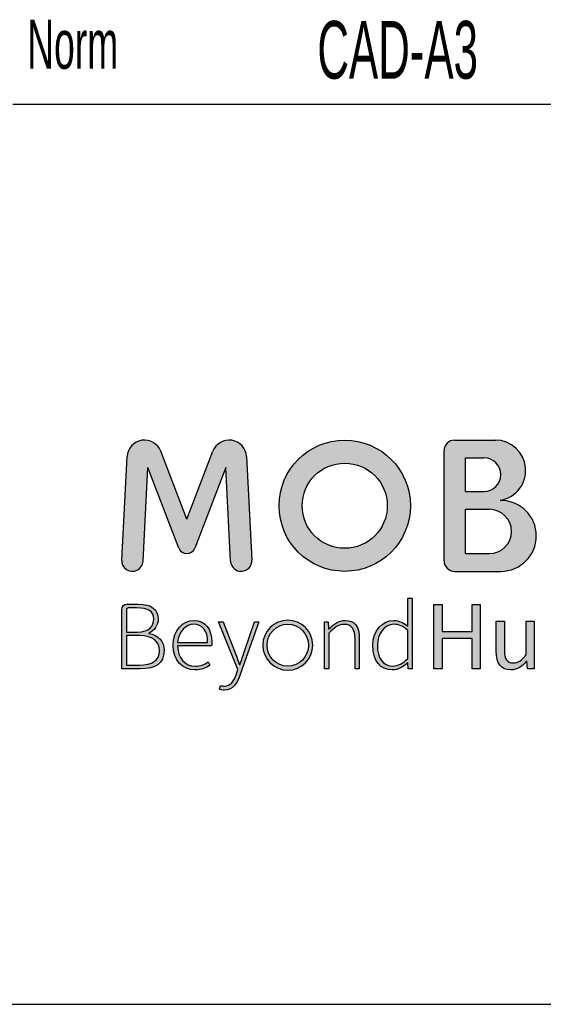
# Model space of a CAD drawing. Header units: millimetres. Extents: x 11 to 411, y 5 to 292.
# Tile 3 of 9: x 277 to 296, y 5 to 41. Entities that reach past the tile are written whole.
import ezdxf

# ---------------------------------------------------------------- set-up
doc = ezdxf.new("R2010")
doc.units = ezdxf.units.MM
doc.linetypes.add('CENTERX2', pattern=[20.319999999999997, 12.7, -2.54, 2.54, -2.54])
doc.layers.add('1', color=7, linetype='Continuous')
doc.styles.add('SLDTEXTSTYLE2', font='TXT', dxfattribs={"width": 0.567})

msp = doc.modelspace()

# ---------------------------------------------------------------- hatches: boundary and pattern name
at = {"layer": '1'}
h = msp.add_hatch(color=156, dxfattribs=at)
edge = h.paths.add_edge_path(flags=0)
edge.add_arc((280.9735827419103, 21.42730552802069), 0.3900000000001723, 176.9999999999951, 357.0000000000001)
edge.add_line((281.3630482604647, 21.40689450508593), (281.543251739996, 24.84538172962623))
edge.add_line((281.543251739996, 24.84538172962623), (282.6787587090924, 21.88728494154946))
edge.add_arc((282.9676084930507, 21.99816398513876), 0.309400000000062, 200.9999999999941, 339.000000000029)
edge.add_line((283.256458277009, 21.88728494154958), (284.391965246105, 24.84538172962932))
edge.add_line((284.391965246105, 24.84538172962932), (284.5721687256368, 21.4068945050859))
edge.add_arc((284.9616342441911, 21.42730552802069), 0.3900000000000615, 183.0000000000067, 363.000000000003)
edge.add_line((285.3510997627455, 21.44771655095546), (285.1520940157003, 25.24497241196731))
edge.add_arc((284.5172652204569, 25.21170244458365), 0.6356999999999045, 3.000000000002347, 158.9999999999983)
edge.add_line((283.9237881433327, 25.43951695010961), (282.9676084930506, 22.94858379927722))
edge.add_line((282.9676084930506, 22.94858379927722), (282.0114288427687, 25.43951695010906))
edge.add_arc((281.4179517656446, 25.21170244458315), 0.6356999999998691, 21.00000000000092, 176.9999999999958)
edge.add_line((280.7831229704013, 25.24497241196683), (280.5841172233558, 21.44771655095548))
h = msp.add_hatch(color=156, dxfattribs=at)
edge = h.paths.add_edge_path(flags=0)
edge.add_arc((288.7526084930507, 23.44230552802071), 2.40499999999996, 0, 360)
edge = h.paths.add_edge_path(flags=0)
edge.add_arc((288.7526084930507, 23.44230552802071), 1.559999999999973, 0, 360)
h = msp.add_hatch(color=156, dxfattribs=at)
edge = h.paths.add_edge_path(flags=0)
edge.add_arc((294.4726084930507, 22.33730552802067), 1.299999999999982, 270.0000000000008, 449.9999999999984)
edge.add_arc((294.4726084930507, 23.64380552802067), 0.006500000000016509, 100.20362805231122, 270.000000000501, ccw=False)
edge.add_arc((294.2753007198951, 24.73999775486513), 1.107307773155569, 280.2036280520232, 450.0000000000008)
edge.add_line((294.2753007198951, 25.8473055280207), (292.7826084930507, 25.8473055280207))
edge.add_arc((292.7826084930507, 25.4573055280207), 0.3900000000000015, 90, 180)
edge.add_line((292.3926084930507, 25.4573055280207), (292.3926084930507, 21.42730552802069))
edge.add_arc((292.7826084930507, 21.42730552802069), 0.3900000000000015, 180, 270.0000000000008)
edge.add_line((292.7826084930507, 21.03730552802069), (294.4726084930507, 21.03730552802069))
edge = h.paths.add_edge_path(flags=0)
edge.add_line((293.1726084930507, 25.19730552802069), (293.8551084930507, 25.19730552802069))
edge.add_arc((293.8551084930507, 24.57980552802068), 0.6175000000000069, -90.0000000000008, 89.9999999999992, ccw=False)
edge.add_line((293.8551084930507, 23.96230552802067), (293.1726084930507, 23.96230552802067))
edge.add_line((293.1726084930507, 23.96230552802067), (293.1726084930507, 25.19730552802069))
edge = h.paths.add_edge_path(flags=0)
edge.add_line((293.1726084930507, 23.31230552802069), (294.0501084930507, 23.31230552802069))
edge.add_arc((294.0501084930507, 22.49980552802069), 0.8124999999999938, -90.0000000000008, 89.9999999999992, ccw=False)
edge.add_line((294.0501084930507, 21.6873055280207), (293.1726084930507, 21.6873055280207))
edge.add_line((293.1726084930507, 21.6873055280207), (293.1726084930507, 23.31230552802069))
h = msp.add_hatch(color=156, dxfattribs=at)
edge = h.paths.add_edge_path(flags=0)
edge.add_spline(control_points=[(290.5470900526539, 19.2353888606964), (290.1370593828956, 19.2353888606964), (289.7809868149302, 18.88293046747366), (289.7809868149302, 18.32543128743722)], knot_values=[10, 10, 10, 10, 11, 11, 11, 11], weights=[1, 1, 1, 1], degree=3, periodic=0)
edge.add_spline(control_points=[(289.7809868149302, 18.32543128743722), (289.7809868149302, 17.74278559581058), (290.0615180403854, 17.42265115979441), (290.4967461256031, 17.42265115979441)], knot_values=[9, 9, 9, 9, 10, 10, 10, 10], weights=[1, 1, 1, 1], degree=3, periodic=0)
edge.add_spline(control_points=[(290.4967461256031, 17.42265115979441), (290.7269334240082, 17.42265115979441), (290.9175175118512, 17.54853642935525), (291.0578085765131, 17.6888274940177)], knot_values=[8, 8, 8, 8, 9, 9, 9, 9], weights=[1, 1, 1, 1], degree=3, periodic=0)
edge.add_line((291.0578085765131, 17.6888274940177), (291.0686001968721, 17.6888274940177))
edge.add_line((291.0686001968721, 17.6888274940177), (291.083005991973, 17.46581764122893))
edge.add_line((291.083005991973, 17.46581764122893), (291.2196828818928, 17.46581764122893))
edge.add_line((291.2196828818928, 17.46581764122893), (291.2196828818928, 20.05183602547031))
edge.add_line((291.2196828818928, 20.05183602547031), (291.0614227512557, 20.05183602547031))
edge.add_line((291.0614227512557, 20.05183602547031), (291.0614227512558, 19.3396908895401))
edge.add_line((291.0614227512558, 19.3396908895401), (291.0686001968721, 19.02317062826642))
edge.add_spline(control_points=[(291.068600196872, 19.02317062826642), (290.895985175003, 19.15623334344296), (290.7556941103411, 19.2353888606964), (290.5470900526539, 19.2353888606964)], knot_values=[0, 0, 0, 0, 1, 1, 1, 1], weights=[1, 1, 1, 1], degree=3, periodic=0)
edge = h.paths.add_edge_path(flags=0)
edge.add_spline(control_points=[(290.5183293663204, 17.56294222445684), (290.1514651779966, 17.56294222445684), (289.9500385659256, 17.86861996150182), (289.9500385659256, 18.32543128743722)], knot_values=[4, 4, 4, 4, 5, 5, 5, 5], weights=[1, 1, 1, 1], degree=3, periodic=0)
edge.add_spline(control_points=[(289.9500385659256, 18.32543128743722), (289.9500385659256, 18.76060846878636), (290.2126007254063, 19.09509779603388), (290.5578816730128, 19.09509779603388)], knot_values=[3, 3, 3, 3, 4, 4, 4, 4], weights=[1, 1, 1, 1], degree=3, periodic=0)
edge.add_spline(control_points=[(290.5578816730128, 19.09509779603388), (290.7269334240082, 19.09509779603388), (290.8779652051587, 19.03396224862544), (291.0614227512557, 18.87213884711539)], knot_values=[2, 2, 2, 2, 3, 3, 3, 3], weights=[1, 1, 1, 1], degree=3, periodic=0)
edge.add_line((291.0614227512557, 18.87213884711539), (291.0614227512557, 17.84708762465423))
edge.add_spline(control_points=[(291.0614227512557, 17.84708762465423), (290.8779652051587, 17.66363007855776), (290.7089134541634, 17.56294222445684), (290.5183293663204, 17.56294222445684)], knot_values=[0, 0, 0, 0, 1, 1, 1, 1], weights=[1, 1, 1, 1], degree=3, periodic=0)
h = msp.add_hatch(color=156, dxfattribs=at)
edge = h.paths.add_edge_path(flags=0)
edge.add_spline(control_points=[(281.274579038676, 17.46581764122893), (281.8104949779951, 17.46581764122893), (282.1330792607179, 17.6385611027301), (282.1330792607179, 18.1371030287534)], knot_values=[6, 6, 6, 6, 7, 7, 7, 7], weights=[1, 1, 1, 1], degree=3, periodic=0)
edge.add_spline(control_points=[(282.1330792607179, 18.1371030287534), (282.1330792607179, 18.46441491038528), (281.9267237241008, 18.7070158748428), (281.5778286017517, 18.75735980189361)], knot_values=[5, 5, 5, 5, 6, 6, 6, 6], weights=[1, 1, 1, 1], degree=3, periodic=0)
edge.add_line((281.5778286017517, 18.75735980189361), (281.5778286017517, 18.77176559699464))
edge.add_spline(control_points=[(281.5778286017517, 18.77176559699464), (281.7710075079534, 18.84052419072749), (281.9184360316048, 19.07012963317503), (281.9184360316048, 19.28674145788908)], knot_values=[3, 3, 3, 3, 4, 4, 4, 4], weights=[1, 1, 1, 1], degree=3, periodic=0)
edge.add_spline(control_points=[(281.9184360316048, 19.28674145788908), (281.9184360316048, 19.63656947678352), (281.6826036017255, 19.83600361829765), (281.175461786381, 19.83600361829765)], knot_values=[2, 2, 2, 2, 3, 3, 3, 3], weights=[1, 1, 1, 1], degree=3, periodic=0)
edge.add_line((281.175461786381, 19.83600361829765), (280.7707757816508, 19.83600361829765))
edge.add_spline(control_points=[(280.7707757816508, 19.83600361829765), (280.6696278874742, 19.83600361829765), (280.5876313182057, 19.75400704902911), (280.5876313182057, 19.65285915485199)], knot_values=[0, 0, 0, 0, 1, 1, 1, 1], weights=[1, 1, 1, 1], degree=3, periodic=0)
edge.add_line((280.5876313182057, 19.65285915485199), (280.5876313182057, 17.46581764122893))
edge.add_line((280.5876313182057, 17.46581764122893), (281.274579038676, 17.46581764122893))
edge = h.paths.add_edge_path(flags=0)
edge.add_spline(control_points=[(281.2314125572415, 18.6791681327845), (281.7133703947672, 18.6791681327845), (281.9676416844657, 18.47520653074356), (281.9676416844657, 18.1371030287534)], knot_values=[1, 1, 1, 1, 2, 2, 2, 2], weights=[1, 1, 1, 1], degree=3, periodic=0)
edge.add_spline(control_points=[(281.9676416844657, 18.1371030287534), (281.9676416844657, 17.75583304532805), (281.7025787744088, 17.60249453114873), (281.2314125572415, 17.60249453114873)], knot_values=[0, 0, 0, 0, 1, 1, 1, 1], weights=[1, 1, 1, 1], degree=3, periodic=0)
edge.add_line((281.2314125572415, 17.60249453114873), (280.7530688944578, 17.60249453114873))
edge.add_line((280.7530688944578, 17.60249453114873), (280.7530688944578, 18.6791681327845))
edge.add_line((280.7530688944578, 18.6791681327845), (281.2314125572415, 18.6791681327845))
edge = h.paths.add_edge_path(flags=0)
edge.add_spline(control_points=[(280.7530688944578, 19.63445881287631), (280.7530688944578, 19.67031248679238), (280.7821340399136, 19.69937763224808), (280.817987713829, 19.69937763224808)], knot_values=[3, 3, 3, 3, 4, 4, 4, 4], weights=[1, 1, 1, 1], degree=3, periodic=0)
edge.add_line((280.817987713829, 19.69937763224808), (281.1286811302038, 19.69937763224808))
edge.add_spline(control_points=[(281.1286811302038, 19.69937763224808), (281.5638583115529, 19.69937763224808), (281.7529984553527, 19.56126244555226), (281.7529984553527, 19.29035563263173)], knot_values=[1, 1, 1, 1, 2, 2, 2, 2], weights=[1, 1, 1, 1], degree=3, periodic=0)
edge.add_spline(control_points=[(281.7529984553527, 19.29035563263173), (281.7529984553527, 19.03738744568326), (281.6040223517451, 18.81223084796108), (281.1594853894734, 18.81223084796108)], knot_values=[0, 0, 0, 0, 1, 1, 1, 1], weights=[1, 1, 1, 1], degree=3, periodic=0)
edge.add_line((281.1594853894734, 18.81223084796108), (280.7530688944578, 18.81223084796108))
edge.add_line((280.7530688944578, 18.81223084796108), (280.7530688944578, 19.63445881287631))
msp.add_hatch(color=156, dxfattribs=at).paths.add_polyline_path([(292.0192660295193, 19.82526290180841), (292.0192660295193, 17.46581764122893), (292.3213804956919, 17.46581764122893), (292.3213804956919, 18.57720182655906), (293.4183588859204, 18.57720182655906), (293.4183588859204, 17.46581764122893), (293.7169100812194, 17.46581764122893), (293.7169100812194, 19.82526290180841), (293.4183588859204, 19.82526290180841), (293.4183588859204, 18.83614981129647), (292.3213804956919, 18.83614981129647), (292.3213804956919, 19.82526290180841)], flags=0)
h = msp.add_hatch(color=156, dxfattribs=at)
edge = h.paths.add_edge_path(flags=0)
edge.add_spline(control_points=[(283.2201345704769, 19.23538886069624), (282.8353013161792, 19.23538886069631), (282.4684371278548, 18.89010791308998), (282.4684371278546, 18.32543128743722)], knot_values=[8, 8, 8, 8, 9, 9, 9, 9], weights=[1, 1, 1, 1], degree=3, periodic=0)
edge.add_spline(control_points=[(282.4684371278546, 18.32543128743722), (282.4684371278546, 17.76075466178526), (282.82450969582, 17.42265115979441), (283.2669152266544, 17.42265115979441)], knot_values=[7, 7, 7, 7, 8, 8, 8, 8], weights=[1, 1, 1, 1], degree=3, periodic=0)
edge.add_spline(control_points=[(283.2669152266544, 17.42265115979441), (283.5186857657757, 17.42265115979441), (283.67333172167, 17.50898412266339), (283.8100086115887, 17.59170291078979)], knot_values=[6, 6, 6, 6, 7, 7, 7, 7], weights=[1, 1, 1, 1], degree=3, periodic=0)
edge.add_line((283.8100086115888, 17.59170291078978), (283.7452588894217, 17.71397400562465))
edge.add_spline(control_points=[(283.7452588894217, 17.71397400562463), (283.6157594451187, 17.62046359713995), (283.4683418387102, 17.55932804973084), (283.2812701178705, 17.55932804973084)], knot_values=[4, 4, 4, 4, 5, 5, 5, 5], weights=[1, 1, 1, 1], degree=3, periodic=0)
edge.add_spline(control_points=[(283.2812701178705, 17.55932804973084), (282.8928735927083, 17.55932804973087), (282.6374888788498, 17.87223413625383), (282.6303114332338, 18.30746222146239)], knot_values=[3, 3, 3, 3, 4, 4, 4, 4], weights=[1, 1, 1, 1], degree=3, periodic=0)
edge.add_line((282.6303114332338, 18.30746222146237), (283.8747583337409, 18.30746222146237))
edge.add_spline(control_points=[(283.8747583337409, 18.30746222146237), (283.8819357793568, 18.3505777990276), (283.8819357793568, 18.39374428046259), (283.8819357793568, 18.43691076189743)], knot_values=[1, 1, 1, 1, 2, 2, 2, 2], weights=[1, 1, 1, 1], degree=3, periodic=0)
edge.add_spline(control_points=[(283.8819357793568, 18.43691076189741), (283.8819357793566, 18.94406601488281), (283.6301652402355, 19.23538886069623), (283.2201345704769, 19.23538886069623)], knot_values=[0, 0, 0, 0, 1, 1, 1, 1], weights=[1, 1, 1, 1], degree=3, periodic=0)
edge = h.paths.add_edge_path(flags=0)
edge.add_spline(control_points=[(282.6303114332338, 18.42973331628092), (282.6662495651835, 18.84332725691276), (282.928811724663, 19.0987119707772), (283.22374874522, 19.0987119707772)], knot_values=[1, 1, 1, 1, 2, 2, 2, 2], weights=[1, 1, 1, 1], degree=3, periodic=0)
edge.add_spline(control_points=[(283.22374874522, 19.0987119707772), (283.5330406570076, 19.0987119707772), (283.7308530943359, 18.87213884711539), (283.7308530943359, 18.42973331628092)], knot_values=[0, 0, 0, 0, 1, 1, 1, 1], weights=[1, 1, 1, 1], degree=3, periodic=0)
edge.add_line((283.7308530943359, 18.42973331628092), (282.6303114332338, 18.42973331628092))
h = msp.add_hatch(color=156, dxfattribs=at)
edge = h.paths.add_edge_path(flags=0)
edge.add_spline(control_points=[(284.3460676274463, 16.8255996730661), (284.2957237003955, 16.8255996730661), (284.2417655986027, 16.84000546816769), (284.2057765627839, 16.85436035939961)], knot_values=[14, 14, 14, 14, 15, 15, 15, 15], weights=[1, 1, 1, 1], degree=3, periodic=0)
edge.add_line((284.2057765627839, 16.85436035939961), (284.1698384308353, 16.71412019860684))
edge.add_spline(control_points=[(284.1698384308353, 16.71412019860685), (284.2165681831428, 16.69253695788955), (284.2813179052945, 16.67813116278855), (284.3460676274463, 16.67813116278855)], knot_values=[12, 12, 12, 12, 13, 13, 13, 13], weights=[1, 1, 1, 1], degree=3, periodic=0)
edge.add_spline(control_points=[(284.3460676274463, 16.67813116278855), (284.6553595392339, 16.67813116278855), (284.828025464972, 16.96227656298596), (284.9251500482, 17.250036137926)], knot_values=[11, 11, 11, 11, 12, 12, 12, 12], weights=[1, 1, 1, 1], degree=3, periodic=0)
edge.add_line((284.9251500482, 17.250036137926), (285.6084835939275, 19.19222237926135))
edge.add_line((285.6084835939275, 19.19222237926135), (285.4466601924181, 19.19222237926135))
edge.add_line((285.4466601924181, 19.19222237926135), (285.0761818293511, 18.10603560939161))
edge.add_spline(control_points=[(285.0761818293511, 18.10603560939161), (285.0294520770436, 17.96218127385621), (284.9718798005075, 17.77510955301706), (284.9179216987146, 17.62407777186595)], knot_values=[7, 7, 7, 7, 8, 8, 8, 8], weights=[1, 1, 1, 1], degree=3, periodic=0)
edge.add_line((284.9179216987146, 17.62407777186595), (284.9035668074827, 17.62407777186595))
edge.add_spline(control_points=[(284.9035668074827, 17.62407777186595), (284.838817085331, 17.77510955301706), (284.7704531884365, 17.96218127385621), (284.7164950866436, 18.10603560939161)], knot_values=[5, 5, 5, 5, 6, 6, 6, 6], weights=[1, 1, 1, 1], degree=3, periodic=0)
edge.add_line((284.7164950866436, 18.10603560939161), (284.2992869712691, 19.19222237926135))
edge.add_line((284.2992869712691, 19.19222237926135), (284.1266719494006, 19.19222237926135))
edge.add_line((284.1266719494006, 19.19222237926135), (284.8352029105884, 17.43344278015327))
edge.add_line((284.8352029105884, 17.43344278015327), (284.7884731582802, 17.28241099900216))
edge.add_spline(control_points=[(284.7884731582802, 17.28241099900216), (284.7021401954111, 17.01984883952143), (284.5582858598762, 16.8255996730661), (284.3460676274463, 16.8255996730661)], knot_values=[0, 0, 0, 0, 1, 1, 1, 1], weights=[1, 1, 1, 1], degree=3, periodic=0)
h = msp.add_hatch(color=156, dxfattribs=at)
edge = h.paths.add_edge_path(flags=0)
edge.add_spline(control_points=[(286.6660839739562, 17.41329340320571), (287.171819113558, 17.41329340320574), (287.5818105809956, 17.82326230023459), (287.5818105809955, 18.32902001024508)], knot_values=[2, 2, 2, 2, 3, 3, 3, 3], weights=[1, 1, 1, 1], degree=3, periodic=0)
edge.add_spline(control_points=[(287.5818105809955, 18.32902001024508), (287.5818105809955, 18.8347777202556), (287.171819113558, 19.24474661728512), (286.6660839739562, 19.24474661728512)], knot_values=[3, 3, 3, 3, 4, 4, 4, 4], weights=[1, 1, 1, 1], degree=3, periodic=0)
edge.add_spline(control_points=[(286.6660839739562, 19.24474661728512), (286.1603488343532, 19.24474661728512), (285.7503799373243, 18.8347777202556), (285.7503799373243, 18.32902001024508)], knot_values=[0, 0, 0, 0, 1, 1, 1, 1], weights=[1, 1, 1, 1], degree=3, periodic=0)
edge.add_spline(control_points=[(285.7503799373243, 18.32902001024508), (285.7503799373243, 17.82326230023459), (286.1603488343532, 17.41329340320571), (286.6660839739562, 17.41329340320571)], knot_values=[1, 1, 1, 1, 2, 2, 2, 2], weights=[1, 1, 1, 1], degree=3, periodic=0)
edge = h.paths.add_edge_path(flags=0)
edge.add_spline(control_points=[(286.6660819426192, 17.55678138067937), (286.247116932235, 17.55678138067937), (285.90626675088, 17.91019297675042), (285.90626675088, 18.32918462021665), (285.90626675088, 18.74817626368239), (286.247116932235, 19.09942964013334), (286.6660819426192, 19.09942964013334)], knot_values=[2, 2, 2, 2, 3, 3, 3, 4, 4, 4, 4], weights=[1, 1, 1, 1, 1, 1, 1], degree=3, periodic=0)
edge.add_spline(control_points=[(286.6660819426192, 19.09942964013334), (287.0850469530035, 19.09942964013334), (287.42592376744, 18.74817626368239), (287.42592376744, 18.32918462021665), (287.42592376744, 17.91019297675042), (287.0850469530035, 17.55678138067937), (286.6660819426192, 17.55678138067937)], knot_values=[0, 0, 0, 0, 1, 1, 1, 2, 2, 2, 2], weights=[1, 1, 1, 1, 1, 1, 1], degree=3, periodic=0)
h = msp.add_hatch(color=156, dxfattribs=at)
edge = h.paths.add_edge_path(flags=0)
edge.add_spline(control_points=[(288.1696757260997, 18.76783681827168), (288.3818939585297, 18.98361832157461), (288.5293624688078, 19.09153452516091), (288.7343523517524, 19.09153452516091)], knot_values=[9, 9, 9, 9, 10, 10, 10, 10], weights=[1, 1, 1, 1], degree=3, periodic=0)
edge.add_spline(control_points=[(288.7343523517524, 19.09153452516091), (289.0148835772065, 19.09153452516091), (289.1299772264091, 18.91886859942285), (289.1299772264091, 18.55200441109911)], knot_values=[8, 8, 8, 8, 9, 9, 9, 9], weights=[1, 1, 1, 1], degree=3, periodic=0)
edge.add_line((289.1299772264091, 18.55200441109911), (289.1299772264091, 17.46581764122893))
edge.add_line((289.1299772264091, 17.46581764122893), (289.2882373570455, 17.46581764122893))
edge.add_line((289.2882373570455, 17.46581764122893), (289.2882373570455, 18.57358765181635))
edge.add_spline(control_points=[(289.2882373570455, 18.57358765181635), (289.2882373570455, 19.01955645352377), (289.1227997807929, 19.2353888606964), (288.766727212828, 19.2353888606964)], knot_values=[4, 4, 4, 4, 5, 5, 5, 5], weights=[1, 1, 1, 1], degree=3, periodic=0)
edge.add_spline(control_points=[(288.766727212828, 19.2353888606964), (288.5293624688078, 19.2353888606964), (288.3495190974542, 19.10232614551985), (288.1732899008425, 18.92604604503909)], knot_values=[3, 3, 3, 3, 4, 4, 4, 4], weights=[1, 1, 1, 1], degree=3, periodic=0)
edge.add_line((288.1732899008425, 18.92604604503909), (288.1624982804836, 18.92604604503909))
edge.add_line((288.1624982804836, 18.92604604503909), (288.1480924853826, 19.19222237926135))
edge.add_line((288.1480924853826, 19.19222237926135), (288.0114155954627, 19.19222237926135))
edge.add_line((288.0114155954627, 19.19222237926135), (288.0114155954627, 17.46581764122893))
edge.add_line((288.0114155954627, 17.46581764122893), (288.1696757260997, 17.46581764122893))
edge.add_line((288.1696757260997, 17.46581764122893), (288.1696757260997, 18.76783681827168))
h = msp.add_hatch(color=156, dxfattribs=at)
edge = h.paths.add_edge_path(flags=0)
edge.add_spline(control_points=[(294.3031190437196, 18.10603560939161), (294.3031190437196, 17.66001590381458), (294.4685566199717, 17.42265115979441), (294.8390349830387, 17.42265115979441)], knot_values=[11, 11, 11, 11, 12, 12, 12, 12], weights=[1, 1, 1, 1], degree=3, periodic=0)
edge.add_spline(control_points=[(294.8390349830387, 17.42265115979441), (295.0800139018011, 17.42265115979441), (295.25262892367, 17.54853642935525), (295.4145032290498, 17.73917142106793)], knot_values=[10, 10, 10, 10, 11, 11, 11, 11], weights=[1, 1, 1, 1], degree=3, periodic=0)
edge.add_line((295.4145032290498, 17.73917142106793), (295.425294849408, 17.73917142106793))
edge.add_line((295.425294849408, 17.73917142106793), (295.450492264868, 17.46581764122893))
edge.add_line((295.450492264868, 17.46581764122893), (295.6950344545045, 17.46581764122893))
edge.add_line((295.6950344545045, 17.46581764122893), (295.6950344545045, 19.21380561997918))
edge.add_line((295.6950344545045, 19.21380561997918), (295.4000974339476, 19.21380561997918))
edge.add_line((295.4000974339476, 19.21380561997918), (295.4000974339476, 17.97297289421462))
edge.add_spline(control_points=[(295.4000974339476, 17.97297289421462), (295.2346598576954, 17.76793210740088), (295.1087745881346, 17.67803587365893), (294.9289312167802, 17.67803587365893)], knot_values=[3, 3, 3, 3, 4, 4, 4, 4], weights=[1, 1, 1, 1], degree=3, periodic=0)
edge.add_spline(control_points=[(294.9289312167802, 17.67803587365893), (294.6987439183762, 17.67803587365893), (294.6016702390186, 17.8182760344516), (294.6016702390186, 18.14558791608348)], knot_values=[2, 2, 2, 2, 3, 3, 3, 3], weights=[1, 1, 1, 1], degree=3, periodic=0)
edge.add_line((294.6016702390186, 18.14558791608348), (294.6016702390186, 19.21380561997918))
edge.add_line((294.6016702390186, 19.21380561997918), (294.3031190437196, 19.21380561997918))
edge.add_line((294.3031190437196, 19.21380561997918), (294.3031190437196, 18.10603560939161))

# ---------------------------------------------------------------- linework, layer by layer
at = {"layer": '1', "color": 7}
for p, q in [((276.5876313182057, 38.16581764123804), (298.5876313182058, 38.16581764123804)), ((10.59591097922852, 5.16581764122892), (410.5876313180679, 5.165817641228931))]:
    msp.add_line(p, q, dxfattribs=at)
at = {"layer": '1', "color": 156}
for p, q in [((292.7826084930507, 25.84730552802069), (294.2753007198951, 25.84730552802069)), ((282.9676084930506, 22.94858379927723), (282.0114288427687, 25.43951695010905)), ((282.9676084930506, 22.94858379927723), (283.9237881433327, 25.43951695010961)), ((292.3926084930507, 21.42730552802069), (292.3926084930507, 25.45730552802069)), ((280.5841172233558, 21.44771655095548), (280.7831229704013, 25.24497241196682)), ((285.1520940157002, 25.24497241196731), (285.3510997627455, 21.44771655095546)), ((293.1726084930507, 25.19730552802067), (293.8551084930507, 25.19730552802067)), ((293.1726084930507, 23.96230552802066), (293.1726084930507, 25.19730552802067)), ((281.3630482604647, 21.40689450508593), (281.543251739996, 24.84538172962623)), ((282.6787587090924, 21.88728494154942), (281.543251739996, 24.84538172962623)), ((284.391965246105, 24.84538172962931), (283.2564582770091, 21.88728494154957)), ((284.5721687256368, 21.4068945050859), (284.391965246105, 24.84538172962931)), ((293.1726084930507, 23.96230552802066), (293.8551084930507, 23.96230552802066)), ((293.1726084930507, 21.6873055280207), (293.1726084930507, 23.31230552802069)), ((293.1726084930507, 23.31230552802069), (294.0501084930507, 23.31230552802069)), ((293.1726084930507, 21.6873055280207), (294.0501084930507, 21.6873055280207)), ((292.7826084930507, 21.03730552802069), (294.4726084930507, 21.03730552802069))]:
    msp.add_line(p, q, dxfattribs=at)
at = {"layer": '1', "color": 156, "linetype": 'CENTERX2'}
msp.add_line((294.4596084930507, 23.6373055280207), (294.4726084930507, 23.6373055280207), dxfattribs=at)
at = {"layer": '1', "color": 156, "linetype": 'Continuous'}
for p, q in [((291.0614227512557, 19.3396908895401), (291.0614227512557, 20.05183602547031)), ((291.0614227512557, 20.05183602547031), (291.2196828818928, 20.05183602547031)), ((291.2196828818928, 20.05183602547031), (291.2196828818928, 17.46581764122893)), ((280.5876313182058, 17.46581764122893), (280.5876313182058, 19.65285915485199)), ((280.7530688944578, 19.63445881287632), (280.7530688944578, 18.81223084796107)), ((280.7707757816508, 19.83600361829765), (281.1754617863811, 19.83600361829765)), ((281.1286811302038, 19.69937763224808), (280.817987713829, 19.69937763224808)), ((292.0192660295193, 19.82526290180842), (292.3213804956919, 19.82526290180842)), ((292.0192660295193, 17.46581764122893), (292.0192660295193, 19.82526290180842)), ((292.3213804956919, 19.82526290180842), (292.3213804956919, 18.83614981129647)), ((293.4183588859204, 18.83614981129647), (293.4183588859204, 19.82526290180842)), ((293.4183588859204, 19.82526290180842), (293.7169100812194, 19.82526290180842)), ((293.7169100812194, 19.82526290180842), (293.7169100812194, 17.46581764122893)), ((284.8352029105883, 17.43344278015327), (284.1266719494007, 19.19222237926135)), ((284.1266719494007, 19.19222237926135), (284.2992869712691, 19.19222237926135)), ((284.2992869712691, 19.19222237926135), (284.7164950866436, 18.10603560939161)), ((285.6084835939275, 19.19222237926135), (284.9251500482, 17.250036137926)), ((285.0761818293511, 18.10603560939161), (285.4466601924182, 19.19222237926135)), ((285.4466601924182, 19.19222237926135), (285.6084835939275, 19.19222237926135)), ((288.0114155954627, 19.19222237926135), (288.1480924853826, 19.19222237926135)), ((288.0114155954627, 17.46581764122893), (288.0114155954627, 19.19222237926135)), ((288.1480924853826, 19.19222237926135), (288.1624982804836, 18.92604604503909)), ((291.0686001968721, 19.02317062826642), (291.0614227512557, 19.3396908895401)), ((294.3031190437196, 19.21380561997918), (294.6016702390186, 19.21380561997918)), ((294.3031190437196, 18.10603560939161), (294.3031190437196, 19.21380561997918)), ((294.6016702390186, 19.21380561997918), (294.6016702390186, 18.14558791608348)), ((295.4000974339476, 17.97297289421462), (295.4000974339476, 19.21380561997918)), ((295.4000974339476, 19.21380561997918), (295.6950344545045, 19.21380561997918)), ((295.6950344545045, 19.21380561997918), (295.6950344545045, 17.46581764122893)), ((280.7530688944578, 18.81223084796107), (281.1594853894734, 18.81223084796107)), ((281.5778286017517, 18.77176559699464), (281.5778286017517, 18.75735980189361)), ((288.1624982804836, 18.92604604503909), (288.1732899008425, 18.92604604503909)), ((291.0614227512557, 17.84708762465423), (291.0614227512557, 18.87213884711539)), ((292.3213804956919, 18.83614981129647), (293.4183588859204, 18.83614981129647)), ((281.2314125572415, 18.6791681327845), (280.7530688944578, 18.6791681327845)), ((280.7530688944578, 18.6791681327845), (280.7530688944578, 17.60249453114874)), ((282.6303114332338, 18.42973331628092), (283.7308530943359, 18.42973331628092)), ((288.1696757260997, 18.76783681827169), (288.1696757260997, 17.46581764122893)), ((289.1299772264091, 17.46581764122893), (289.1299772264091, 18.55200441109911)), ((289.2882373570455, 18.57358765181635), (289.2882373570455, 17.46581764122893)), ((293.4183588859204, 18.57720182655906), (292.3213804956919, 18.57720182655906)), ((292.3213804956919, 18.57720182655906), (292.3213804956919, 17.46581764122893)), ((293.4183588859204, 17.46581764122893), (293.4183588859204, 18.57720182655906)), ((283.874758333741, 18.30746222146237), (282.6303114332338, 18.30746222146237)), ((283.7452588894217, 17.71397400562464), (283.8100086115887, 17.59170291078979)), ((291.0686001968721, 17.68882749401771), (291.0578085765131, 17.68882749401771)), ((291.083005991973, 17.46581764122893), (291.0686001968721, 17.68882749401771)), ((295.425294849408, 17.73917142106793), (295.4145032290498, 17.73917142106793)), ((295.450492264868, 17.46581764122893), (295.425294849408, 17.73917142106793)), ((281.274579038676, 17.46581764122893), (280.5876313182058, 17.46581764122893)), ((280.7530688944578, 17.60249453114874), (281.2314125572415, 17.60249453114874)), ((284.7884731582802, 17.28241099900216), (284.8352029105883, 17.43344278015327)), ((284.9035668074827, 17.62407777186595), (284.9179216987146, 17.62407777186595)), ((288.1696757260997, 17.46581764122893), (288.0114155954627, 17.46581764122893)), ((289.2882373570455, 17.46581764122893), (289.1299772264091, 17.46581764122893)), ((291.2196828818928, 17.46581764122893), (291.083005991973, 17.46581764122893)), ((292.3213804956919, 17.46581764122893), (292.0192660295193, 17.46581764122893)), ((293.7169100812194, 17.46581764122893), (293.4183588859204, 17.46581764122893)), ((295.6950344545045, 17.46581764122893), (295.450492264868, 17.46581764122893)), ((284.1698384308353, 16.71412019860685), (284.2057765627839, 16.85436035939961))]:
    msp.add_line(p, q, dxfattribs=at)
at = {"layer": '1', "color": 156}
for radius in [2.404999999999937, 1.55999999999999]:
    msp.add_circle((288.7526084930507, 23.44230552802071), radius, dxfattribs=at)
for centre, radius, start, end in [((281.4179517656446, 25.21170244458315), 0.6356999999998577, 21.00000000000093, 176.9999999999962), ((284.5172652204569, 25.21170244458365), 0.6356999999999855, 3.000000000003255, 158.9999999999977), ((292.7826084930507, 25.45730552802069), 0.3899999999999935, 90, 180), ((294.2753007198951, 24.73999775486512), 1.107307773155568, 280.2036280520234, 90), ((293.8551084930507, 24.57980552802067), 0.6175000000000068, 270.0000000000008, 90), ((294.4726084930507, 23.64380552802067), 0.006500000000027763, 100.203628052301, 270.0000000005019), ((294.4726084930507, 22.33730552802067), 1.299999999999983, 270.0000000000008, 89.99999999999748), ((294.0501084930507, 22.4998055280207), 0.8124999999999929, 270.0000000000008, 90), ((282.9676084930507, 21.99816398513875), 0.3094000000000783, 201.0000000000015, 339.0000000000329), ((280.9735827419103, 21.42730552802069), 0.3900000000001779, 176.999999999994, 357.0000000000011), ((284.9616342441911, 21.42730552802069), 0.3900000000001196, 183.0000000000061, 3.000000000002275), ((292.7826084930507, 21.42730552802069), 0.3899999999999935, 180, 270.0000000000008)]:
    msp.add_arc(centre, radius, start, end, dxfattribs=at)
at = {"layer": '1', "color": 156, "linetype": 'Continuous'}
for points in [[(280.5876313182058, 19.65285915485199), (280.5876313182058, 19.75400704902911), (280.6696278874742, 19.83600361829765), (280.7707757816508, 19.83600361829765)], [(280.817987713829, 19.69937763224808), (280.7821340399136, 19.69937763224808), (280.7530688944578, 19.67031248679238), (280.7530688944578, 19.63445881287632)], [(281.7529984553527, 19.29035563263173), (281.7529984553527, 19.56126244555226), (281.5638583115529, 19.69937763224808), (281.1286811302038, 19.69937763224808)], [(281.1754617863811, 19.83600361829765), (281.6826036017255, 19.83600361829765), (281.9184360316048, 19.63656947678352), (281.9184360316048, 19.28674145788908)], [(281.1594853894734, 18.81223084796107), (281.6040223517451, 18.81223084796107), (281.7529984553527, 19.03738744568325), (281.7529984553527, 19.29035563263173)], [(281.9184360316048, 19.28674145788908), (281.9184360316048, 19.07012963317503), (281.7710075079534, 18.84052419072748), (281.5778286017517, 18.77176559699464)], [(282.4684371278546, 18.32543128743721), (282.4684371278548, 18.89010791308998), (282.8353013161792, 19.23538886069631), (283.2201345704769, 19.23538886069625)], [(283.2201345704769, 19.23538886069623), (283.6301652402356, 19.23538886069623), (283.8819357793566, 18.94406601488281), (283.8819357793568, 18.43691076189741)], [(286.6660839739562, 19.24474661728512), (286.1603488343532, 19.24474661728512), (285.7503799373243, 18.8347777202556), (285.7503799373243, 18.32902001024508)], [(287.5818105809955, 18.32902001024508), (287.5818105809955, 18.8347777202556), (287.1718191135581, 19.24474661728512), (286.6660839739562, 19.24474661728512)], [(288.1732899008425, 18.92604604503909), (288.3495190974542, 19.10232614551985), (288.5293624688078, 19.23538886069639), (288.766727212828, 19.23538886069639)], [(288.766727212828, 19.23538886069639), (289.1227997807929, 19.23538886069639), (289.2882373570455, 19.01955645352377), (289.2882373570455, 18.57358765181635)], [(289.7809868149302, 18.32543128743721), (289.7809868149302, 18.88293046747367), (290.1370593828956, 19.23538886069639), (290.5470900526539, 19.23538886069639)], [(290.5470900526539, 19.23538886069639), (290.7556941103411, 19.23538886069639), (290.895985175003, 19.15623334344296), (291.0686001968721, 19.02317062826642)], [(283.22374874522, 19.0987119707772), (282.928811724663, 19.0987119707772), (282.6662495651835, 18.84332725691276), (282.6303114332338, 18.42973331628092)], [(283.7308530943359, 18.42973331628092), (283.7308530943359, 18.87213884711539), (283.5330406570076, 19.0987119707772), (283.22374874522, 19.0987119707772)], [(288.7343523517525, 19.09153452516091), (288.5293624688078, 19.09153452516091), (288.3818939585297, 18.9836183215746), (288.1696757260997, 18.76783681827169)], [(289.1299772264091, 18.55200441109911), (289.1299772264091, 18.91886859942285), (289.0148835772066, 19.09153452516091), (288.7343523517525, 19.09153452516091)], [(290.5578816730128, 19.09509779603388), (290.2126007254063, 19.09509779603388), (289.9500385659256, 18.76060846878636), (289.9500385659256, 18.32543128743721)], [(291.0614227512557, 18.87213884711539), (290.8779652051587, 19.03396224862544), (290.7269334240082, 19.09509779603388), (290.5578816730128, 19.09509779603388)], [(281.9676416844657, 18.13710302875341), (281.9676416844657, 18.47520653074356), (281.7133703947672, 18.6791681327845), (281.2314125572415, 18.6791681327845)], [(281.5778286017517, 18.75735980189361), (281.9267237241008, 18.70701587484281), (282.1330792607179, 18.46441491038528), (282.1330792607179, 18.13710302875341)], [(283.8819357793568, 18.43691076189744), (283.8819357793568, 18.39374428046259), (283.8819357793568, 18.3505777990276), (283.874758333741, 18.30746222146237)], [(281.2314125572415, 17.60249453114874), (281.7025787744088, 17.60249453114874), (281.9676416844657, 17.75583304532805), (281.9676416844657, 18.13710302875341)], [(282.1330792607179, 18.13710302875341), (282.1330792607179, 17.6385611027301), (281.8104949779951, 17.46581764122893), (281.274579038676, 17.46581764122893)], [(283.2669152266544, 17.42265115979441), (282.82450969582, 17.42265115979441), (282.4684371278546, 17.76075466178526), (282.4684371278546, 18.32543128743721)], [(282.6303114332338, 18.30746222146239), (282.6374888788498, 17.87223413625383), (282.8928735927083, 17.55932804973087), (283.2812701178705, 17.55932804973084)], [(284.7164950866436, 18.10603560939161), (284.7704531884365, 17.96218127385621), (284.838817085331, 17.77510955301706), (284.9035668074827, 17.62407777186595)], [(284.9179216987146, 17.62407777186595), (284.9718798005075, 17.77510955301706), (285.0294520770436, 17.96218127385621), (285.0761818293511, 18.10603560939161)], [(285.7503799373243, 18.32902001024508), (285.7503799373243, 17.82326230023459), (286.1603488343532, 17.41329340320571), (286.6660839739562, 17.41329340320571)], [(286.6660839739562, 17.41329340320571), (287.1718191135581, 17.41329340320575), (287.5818105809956, 17.82326230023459), (287.5818105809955, 18.32902001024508)], [(290.4967461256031, 17.42265115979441), (290.0615180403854, 17.42265115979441), (289.7809868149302, 17.74278559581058), (289.7809868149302, 18.32543128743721)], [(289.9500385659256, 18.32543128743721), (289.9500385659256, 17.86861996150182), (290.1514651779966, 17.56294222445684), (290.5183293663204, 17.56294222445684)], [(294.8390349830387, 17.42265115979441), (294.4685566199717, 17.42265115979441), (294.3031190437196, 17.66001590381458), (294.3031190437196, 18.10603560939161)], [(294.6016702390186, 18.14558791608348), (294.6016702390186, 17.8182760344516), (294.6987439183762, 17.67803587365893), (294.9289312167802, 17.67803587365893)], [(283.2812701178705, 17.55932804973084), (283.4683418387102, 17.55932804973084), (283.6157594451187, 17.62046359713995), (283.7452588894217, 17.71397400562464)], [(291.0578085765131, 17.68882749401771), (290.9175175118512, 17.54853642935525), (290.7269334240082, 17.42265115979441), (290.4967461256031, 17.42265115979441)], [(290.5183293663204, 17.56294222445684), (290.7089134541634, 17.56294222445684), (290.8779652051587, 17.66363007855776), (291.0614227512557, 17.84708762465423)], [(295.4145032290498, 17.73917142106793), (295.25262892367, 17.54853642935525), (295.0800139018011, 17.42265115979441), (294.8390349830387, 17.42265115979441)], [(294.9289312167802, 17.67803587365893), (295.1087745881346, 17.67803587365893), (295.2346598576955, 17.76793210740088), (295.4000974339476, 17.97297289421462)], [(283.8100086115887, 17.59170291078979), (283.67333172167, 17.50898412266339), (283.5186857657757, 17.42265115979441), (283.2669152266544, 17.42265115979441)], [(284.3460676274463, 16.8255996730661), (284.5582858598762, 16.8255996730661), (284.7021401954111, 17.01984883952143), (284.7884731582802, 17.28241099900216)], [(284.9251500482, 17.250036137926), (284.828025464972, 16.96227656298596), (284.6553595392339, 16.67813116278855), (284.3460676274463, 16.67813116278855)], [(284.3460676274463, 16.67813116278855), (284.2813179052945, 16.67813116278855), (284.2165681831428, 16.69253695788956), (284.1698384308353, 16.71412019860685)], [(284.2057765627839, 16.85436035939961), (284.2417655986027, 16.84000546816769), (284.2957237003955, 16.8255996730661), (284.3460676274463, 16.8255996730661)]]:
    msp.add_open_spline(points, degree=3, dxfattribs=at)
for points, knots in [([(286.6660819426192, 17.55678138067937), (286.247116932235, 17.55678138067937), (285.90626675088, 17.91019297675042), (285.90626675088, 18.74817626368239), (286.247116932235, 19.09942964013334), (286.6660819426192, 19.09942964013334)], [2, 2, 2, 2, 3, 3, 4, 4, 4, 4]), ([(286.6660819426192, 19.09942964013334), (287.0850469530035, 19.09942964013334), (287.42592376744, 18.74817626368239), (287.42592376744, 17.91019297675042), (287.0850469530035, 17.55678138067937), (286.6660819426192, 17.55678138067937)], [0, 0, 0, 0, 1, 1, 2, 2, 2, 2])]:
    msp.add_open_spline(points, degree=3, knots=knots, dxfattribs=at)

# ---------------------------------------------------------------- texts
at = {"layer": '1', "attachment_point": 1, "style": 'SLDTEXTSTYLE2'}
for s, insert, char_height in [('Norm', (277.1182822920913, 41.25900982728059), 1.8), ('CAD-A3', (287.7507188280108, 41.21239969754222), 2.116666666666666)]:
    msp.add_mtext(s, dxfattribs=dict(at, insert=insert, char_height=char_height))

doc.saveas('drawing.dxf')
